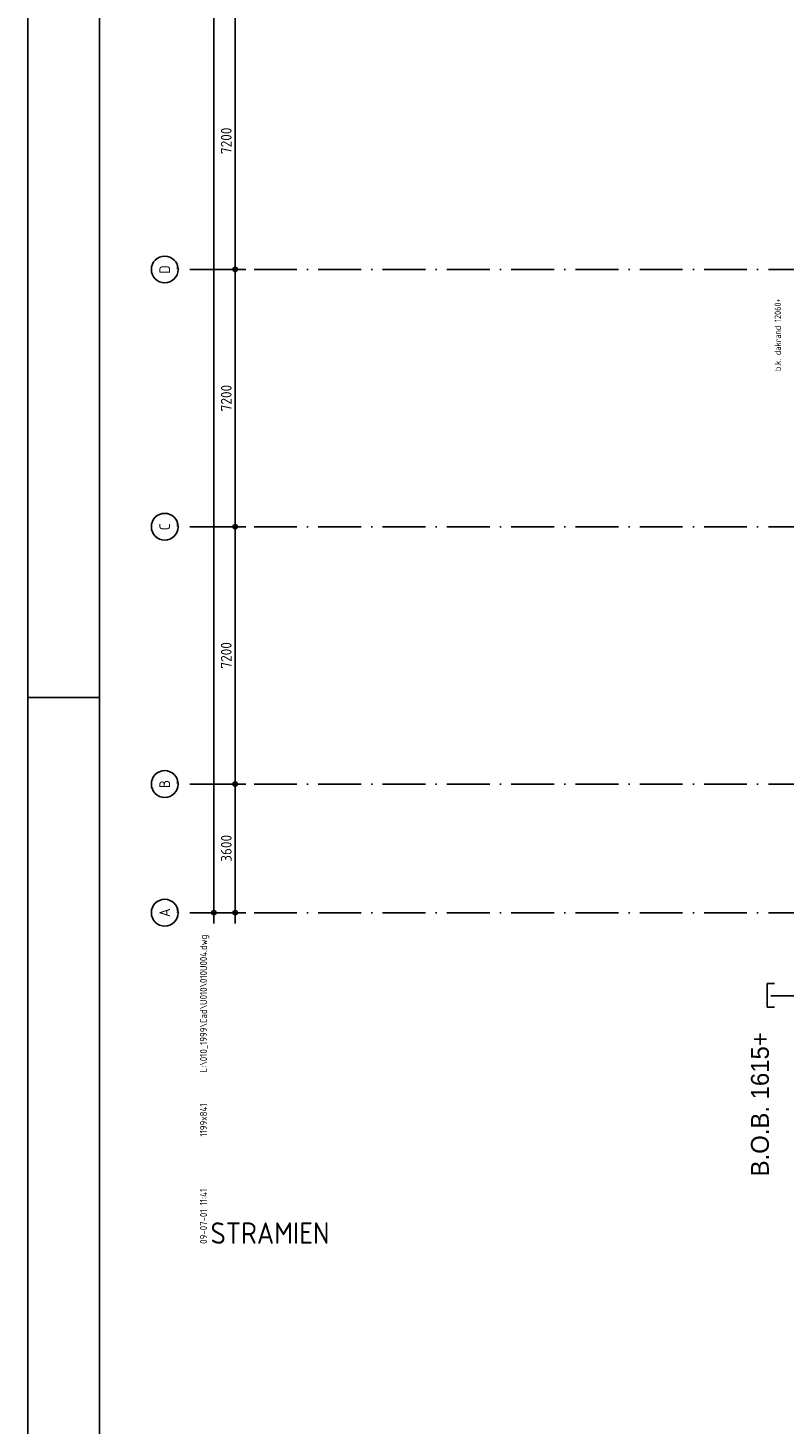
# Model space of a CAD drawing. Extents: x -9573 to 237800, y 0 to 168200.
# Tile 2 of 37: x -9573 to 11600, y 39070 to 78140. Entities that reach past the tile are written whole.
import ezdxf
from ezdxf.enums import TextEntityAlignment as Align

# ---------------------------------------------------------------- set-up
doc = ezdxf.new("R2010")
doc.units = 0
doc.header["$LTSCALE"] = 200
for name, pattern in [('2322121', [2000, 1000, 1000]), ('DASHDOT', [9, 6, -1.5, 0, -1.5]), ('HIDDEN', [2, 1, -1])]:
    doc.linetypes.add(name, pattern=pattern)
doc.layers.get('0').update_dxf_attribs({"linetype": 'CONTINUOUS'})
doc.layers.get('DEFPOINTS').update_dxf_attribs({"linetype": 'CONTINUOUS'})
for name, color, linetype in [('00KAD025', 2, 'CONTINUOUS'), ('00KAD070', 5, 'CONTINUOUS'), ('AL$1----_TEKST', 7, 'CONTINUOUS'), ('AL$2----_PLOTINFO', 7, 'CONTINUOUS'), ('AL$2A---_KADER', 7, 'CONTINUOUS'), ('AL$7----_STRAMIEN', 1, 'DASHDOT'), ('ALN-----_BLOCKNAAM', 2, 'CONTINUOUS'), ('MV-STRAMIEN', 7, 'CONTINUOUS'), ('WL524---', 4, 'CONTINUOUS')]:
    doc.layers.add(name, color=color, linetype=linetype)
doc.styles.add('BURO-025', font='BUROFONT.shx', dxfattribs={"height": 500})
doc.styles.get("Standard").update_dxf_attribs({"font": 'ISOCP'})
doc.dimstyles.new('030STIP100UIT', dxfattribs={"dimscale": 100, "dimtxt": 3, "dimasz": 2, "dimexe": 2, "dimexo": 3, "dimgap": 1, "dimtad": 1, "dimdec": 4, "dimrnd": 1, "dimtxsty": 'STANDARD', "dimblk": 'MSTR3', "dimcen": 3, "dimdle": 1.25, "dimse1": 1, "dimse2": 1, "dimclrd": 7, "dimclre": 1, "dimazin": 3, "dimtfac": 0.75, "dimtdec": 4, "dimtix": 1, "dimtmove": 0, "dimatfit": 3, "dimtvp": 1.5, "dimtolj": 1, "dimtzin": 0})

# ---------------------------------------------------------------- blocks, each defined once
blk = doc.blocks.new('BLADINFO')
at = {"layer": 'AL$2----_PLOTINFO', "linetype": 'CONTINUOUS'}
for tag, p in [('TEKENING', (9, 48)), ('AFMETING', (9, 30)), ('PLOTDATUM', (9, 0))]:
    blk.add_attdef(tag, p, '', height=2, rotation=90, dxfattribs=at)
at = {"layer": 'AL$2----_PLOTINFO', "linetype": 'CONTINUOUS', "flags": 1}
for tag, p in [('TEKENINGSERIE', (27, 7)), ('ONDERWERP', (35, 7)), ('BLADNUMMER', (39, 7)), ('SCHAAL', (23, 7)), ('BLADID', (31, 7))]:
    blk.add_attdef(tag, p, '', height=2, rotation=90, dxfattribs=at)
blk = doc.blocks.new('MSTR3')
at = {"color": 0, "linetype": 'CONTINUOUS'}
for p, q in [((-1, 0), (0, 0)), ((0, 1.5), (0, 0)), ((0, 0), (0, -1.5)), ((0, 0), (1.5, 0))]:
    blk.add_line(p, q, dxfattribs=at)
blk.add_circle((0, 0), 0.3, dxfattribs=at)
blk = doc.blocks.new('*D62')
at = {"color": 7, "linetype": 'BYBLOCK'}
blk.add_line((-4367, 53581), (-4367, 119181), dxfattribs=at)
at = {"layer": 'DEFPOINTS', "color": 0, "linetype": 'BYBLOCK'}
for p in [(-5367, 119381), (-4367, 119381), (11165, 53381)]:
    blk.add_point(p, dxfattribs=at)
at = {"color": 7, "linetype": 'BYBLOCK', "xscale": 200, "yscale": 200, "zscale": 200}
for p, rotation in [((-4367, 119381), 90), ((-4367, 53381), 270)]:
    blk.add_blockref('MSTR3', p, dxfattribs=dict(at, rotation=rotation))
at = {"color": 0, "linetype": 'BYBLOCK', "insert": (-4617, 86381), "char_height": 300, "attachment_point": 5, "rotation": 90}
blk.add_mtext('\\A1;66000', dxfattribs=at)
blk = doc.blocks.new('*D71')
at = {"color": 7, "linetype": 'BYBLOCK'}
blk.add_line((-3770, 71581), (-3770, 78381), dxfattribs=at)
at = {"layer": 'DEFPOINTS', "color": 0, "linetype": 'BYBLOCK'}
for p in [(-3770, 78581), (-775, 78581), (-775, 71381)]:
    blk.add_point(p, dxfattribs=at)
at = {"color": 7, "linetype": 'BYBLOCK', "xscale": 200, "yscale": 200, "zscale": 200}
for p, rotation in [((-3770, 78581), 90), ((-3770, 71381), 270)]:
    blk.add_blockref('MSTR3', p, dxfattribs=dict(at, rotation=rotation))
at = {"color": 0, "linetype": 'BYBLOCK', "insert": (-4020, 74981), "char_height": 300, "attachment_point": 5, "rotation": 90}
blk.add_mtext('\\A1;7200', dxfattribs=at)
blk = doc.blocks.new('*D72')
at = {"color": 7, "linetype": 'BYBLOCK'}
blk.add_line((-3770, 64381), (-3770, 71181), dxfattribs=at)
at = {"layer": 'DEFPOINTS', "color": 0, "linetype": 'BYBLOCK'}
for p in [(-3770, 71381), (-775, 71381), (-775, 64181)]:
    blk.add_point(p, dxfattribs=at)
at = {"color": 7, "linetype": 'BYBLOCK', "xscale": 200, "yscale": 200, "zscale": 200}
for p, rotation in [((-3770, 71381), 90), ((-3770, 64181), 270)]:
    blk.add_blockref('MSTR3', p, dxfattribs=dict(at, rotation=rotation))
at = {"color": 0, "linetype": 'BYBLOCK', "insert": (-4020, 67781), "char_height": 300, "attachment_point": 5, "rotation": 90}
blk.add_mtext('\\A1;7200', dxfattribs=at)
blk = doc.blocks.new('*D73')
at = {"color": 7, "linetype": 'BYBLOCK'}
blk.add_line((-3770, 57181), (-3770, 63981), dxfattribs=at)
at = {"layer": 'DEFPOINTS', "color": 0, "linetype": 'BYBLOCK'}
for p in [(-3770, 64181), (-775, 64181), (-775, 56981)]:
    blk.add_point(p, dxfattribs=at)
at = {"color": 7, "linetype": 'BYBLOCK', "xscale": 200, "yscale": 200, "zscale": 200}
for p, rotation in [((-3770, 64181), 90), ((-3770, 56981), 270)]:
    blk.add_blockref('MSTR3', p, dxfattribs=dict(at, rotation=rotation))
at = {"color": 0, "linetype": 'BYBLOCK', "insert": (-4020, 60581), "char_height": 300, "attachment_point": 5, "rotation": 90}
blk.add_mtext('\\A1;7200', dxfattribs=at)
blk = doc.blocks.new('*D74')
at = {"color": 7, "linetype": 'BYBLOCK'}
blk.add_line((-3770, 56781), (-3770, 53581), dxfattribs=at)
at = {"layer": 'DEFPOINTS', "color": 0, "linetype": 'BYBLOCK'}
for p in [(-775, 56981), (-3770, 53381), (-775, 53381)]:
    blk.add_point(p, dxfattribs=at)
at = {"color": 7, "linetype": 'BYBLOCK', "xscale": 200, "yscale": 200, "zscale": 200}
for p, rotation in [((-3770, 56981), 90), ((-3770, 53381), 270)]:
    blk.add_blockref('MSTR3', p, dxfattribs=dict(at, rotation=rotation))
at = {"color": 0, "linetype": 'BYBLOCK', "insert": (-4020, 55181), "char_height": 300, "attachment_point": 5, "rotation": 90}
blk.add_mtext('\\A1;3600', dxfattribs=at)
blk = doc.blocks.new('1010')
at = {"layer": 'AL$7----_STRAMIEN', "color": 7, "linetype": 'CONTINUOUS'}
blk.add_circle((0, 750), 750, dxfattribs=at)
at = {"layer": 'ALN-----_BLOCKNAAM', "linetype": 'CONTINUOUS'}
blk.add_text('1010', height=100, dxfattribs=at).set_placement((0, 0))

msp = doc.modelspace()

# ---------------------------------------------------------------- linework, layer by layer
at = {"layer": '00KAD025', "linetype": 'CONTINUOUS'}
for p, q in [((-9573.16213, 168200), (-9573.16213, 0)), ((-9573.16213, 59400), (-7573.16213, 59400))]:
    msp.add_line(p, q, dxfattribs=at)
at = {"layer": '00KAD070', "linetype": 'CONTINUOUS'}
msp.add_line((-7573.16213, 166200), (-7573.16213, 2000), dxfattribs=at)
at = {"layer": 'AL$7----_STRAMIEN', "color": 1}
for p, q in [((32160.12166, 71380.58036), (-5367.20421, 71380.58036)), ((32160.12166, 64180.58036), (-5367.20421, 64180.58036)), ((32160.12166, 56980.58036), (-5367.20421, 56980.58036)), ((32160.12166, 53380.58036), (-5367.20421, 53380.58036))]:
    msp.add_line(p, q, dxfattribs=at)
at = {"layer": 'WL524---'}
for p, q in [((11331.04458, 51398.73418), (11126.84111, 51398.73418)), ((11126.84111, 51398.73418), (11126.84111, 50738.52276)), ((11126.84111, 50738.52276), (11335.61235, 50738.52276))]:
    msp.add_line(p, q, dxfattribs=at)
at = {"layer": 'WL524---', "color": 6, "linetype": '2322121'}
msp.add_line((45152.36476, 51057.03831), (11228.46237, 51057.03831), dxfattribs=at)

# ---------------------------------------------------------------- block references
at = {"layer": 'AL$2A---_KADER', "color": 1, "linetype": 'HIDDEN', "xscale": 100, "yscale": 100, "zscale": 100}
msp.add_blockref('BLADINFO', (-5457.55495, 44114.31957), dxfattribs=at).add_auto_attribs({'PLOTDATUM': '09-07-01 11:41', 'TEKENING': 'L:\\010_1999\\Cad\\U010\\010U004.dwg', 'AFMETING': '1199x841'})
at = {"layer": 'AL$7----_STRAMIEN'}
ref = msp.add_blockref('1010', (-5367.20421, 71380.58036), dxfattribs=dict(at, xscale=0.5, yscale=0.5, zscale=0.5, rotation=90))
ref.add_attrib('STR-NAAM', 'D', dxfattribs={"color": 3, "linetype": 'CONTINUOUS', "height": 300, "rotation": 90}).set_placement((-5742.20421, 71380.58036), align=Align.MIDDLE)
ref = msp.add_blockref('1010', (-5367.20421, 64180.58036), dxfattribs=dict(at, xscale=0.5, yscale=0.5, zscale=0.5, rotation=90))
ref.add_attrib('STR-NAAM', 'C', dxfattribs={"color": 3, "linetype": 'CONTINUOUS', "height": 300, "rotation": 90}).set_placement((-5742.20421, 64180.58036), align=Align.MIDDLE)
ref = msp.add_blockref('1010', (-5367.20421, 56980.58036), dxfattribs=dict(at, xscale=0.5, yscale=0.5, zscale=0.5, rotation=90))
ref.add_attrib('STR-NAAM', 'B', dxfattribs={"color": 3, "linetype": 'CONTINUOUS', "height": 300, "rotation": 90}).set_placement((-5742.20421, 56980.58036), align=Align.MIDDLE)
ref = msp.add_blockref('1010', (-5367.20421, 53380.58036), dxfattribs=dict(at, xscale=0.5, yscale=0.5, zscale=0.5, rotation=90))
ref.add_attrib('STR-NAAM', 'A', dxfattribs={"color": 3, "linetype": 'CONTINUOUS', "height": 300, "rotation": 90}).set_placement((-5742.20421, 53380.58036), align=Align.MIDDLE)

# ---------------------------------------------------------------- texts
at = {"layer": 'AL$1----_TEKST', "color": 4, "insert": (11333.4639, 68536.79085), "char_height": 180, "width": 4831.75, "attachment_point": 1, "rotation": 90}
msp.add_mtext('b.k. dakrand 12060+', dxfattribs=at)
at = {"layer": 'ALN-----_BLOCKNAAM', "linetype": 'CONTINUOUS'}
msp.add_text('STRAMIEN', height=600, dxfattribs=at).set_placement((-4457.55495, 44114.49596))
at = {"layer": 'WL524---', "color": 2, "style": 'BURO-025'}
msp.add_text('B.O.B. 1615+', height=500, rotation=90, dxfattribs=at).set_placement((11172.47157, 46001.68315))

# ---------------------------------------------------------------- dimensions: what is measured, and where the dimension line sits
at = {"layer": 'MV-STRAMIEN', "color": 7}
for base, p1, p2, picture, middle in [((-4367.204211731, 119380.5803562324), (11164.5133139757, 53380.5803561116), (-5367.204211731, 119380.5803562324), '*D62', (-4617.204211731, 86380.580356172)), ((-3769.87834, 78580.58036), (-775.30331, 71380.58036), (-775.30331, 78580.58036), '*D71', (-4019.90787, 74980.58036)), ((-3769.87834, 71380.58036), (-775.30331, 64180.58036), (-775.30331, 71380.58036), '*D72', (-4019.90787, 67780.58036)), ((-3769.87834, 64180.58036), (-775.30331, 56980.58036), (-775.30331, 64180.58036), '*D73', (-4019.90787, 60580.58036)), ((-3769.87834, 53380.58036), (-775.30331, 56980.58036), (-775.30331, 53380.58036), '*D74', (-4019.87834, 55180.58036))]:
    dim = msp.add_linear_dim(base=base, p1=p1, p2=p2, angle=90, dimstyle='030STIP100UIT', dxfattribs=at)
    dim.commit()
    dim.dimension.update_dxf_attribs({"geometry": picture, "text_midpoint": middle})

doc.saveas('drawing.dxf')
